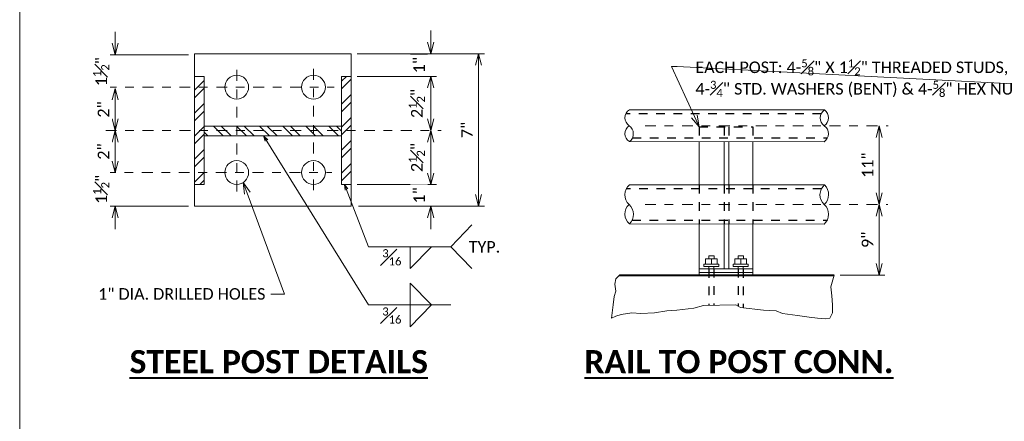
# Model space of a CAD drawing. Extents: x -474 to 31698, y -460527 to 225.
# Tile 2 of 16: x -17.77 to -6.43, y -1.74 to 2.89. Entities that reach past the tile are written whole.
import ezdxf
from ezdxf import colors
from ezdxf.entities.mleader import LeaderData, LeaderLine
from ezdxf.math import Vec2, Vec3

# ---------------------------------------------------------------- set-up
doc = ezdxf.new("R2010")
doc.units = 0
doc.header["$MEASUREMENT"] = 0
doc.linetypes.add('Wisdot2', pattern=[0.125, 0.0625, -0.0625])
doc.linetypes.add('Wisdot4', pattern=[0.28125, 0.125, -0.0625, 0.03125, -0.0625])
for name, color, linetype, lineweight in [('B_ANNO_DIM', 7, 'Continuous', 18), ('B_ANNO_TEXT_TITLE', 7, 'Continuous', 40), ('B_CNTR', 1, 'Wisdot4', 18), ('B_CONC_PPT', 12, 'Continuous', 40), ('B_DETAIL', 7, 'Continuous', 18), ('B_DETAIL_HIDDEN', 7, 'Wisdot2', 25), ('B_STEEL', 92, 'Continuous', 18), ('B_STEEL_BOLT', 3, 'Continuous', 18)]:
    doc.layers.add(name, color=color, linetype=linetype, lineweight=lineweight)
doc.layers.add('B_ANNO_NOPLOT', color=47, linetype='Continuous', lineweight=18, plot=False)
doc.styles.add('Annotative', font='calibri.ttf', dxfattribs={"height": 0.0625})
doc.styles.get("Standard").update_dxf_attribs({"font": 'calibri.ttf'})
doc.styles.add('Title', font='calibrib.ttf', dxfattribs={"height": 0.125})
doc.dimstyles.new('Annotative', dxfattribs={"dimscale": 0, "dimtxt": 0.0625, "dimasz": 0.0625, "dimexe": 0.03125, "dimexo": 0.03125, "dimgap": 0.03125, "dimtad": 1, "dimdec": 3, "dimzin": 3, "dimdsep": 46, "dimlunit": 4, "dimtxsty": 'Standard', "dimblk": 'OPEN30', "dimcen": 0.03125, "dimaunit": 1, "dimadec": 0, "dimazin": 3, "dimtfac": 0.75, "dimtdec": 3, "dimtofl": 0, "dimtmove": 0, "dimatfit": 3, "dimldrblk": 'OPEN30', "dimfxl": 1, "dimtfill": 1, "dimfrac": 1, "dimtolj": 1, "dimtzin": 0, "dimarcsym": 0})

# ---------------------------------------------------------------- blocks, each defined once
blk = doc.blocks.new('_Open30')
at = {"color": 0, "linetype": 'ByBlock', "lineweight": -2}
for p, q in [((-1, 0.268), (0, 0)), ((0, 0), (-1, -0.268)), ((0, 0), (-1, 0))]:
    blk.add_line(p, q, dxfattribs=at)
blk = doc.blocks.new('*D74')
at = {"layer": 'B_ANNO_DIM', "color": 0, "lineweight": -2, "transparency": 16777216}
blk.add_line((-16.67, 1.258), (-16.67, 1.477), dxfattribs=at)
at = {"layer": 'Defpoints', "color": 0, "transparency": 16777216}
for p in [(-16.67, 1.61), (-16.67, 1.61), (-16.67, 1.125)]:
    blk.add_point(p, dxfattribs=at)
at = {"layer": 'B_ANNO_DIM', "color": 0, "lineweight": -2, "transparency": 16777216, "xscale": 0.133002, "yscale": 0.133002, "zscale": 0.133002}
for p, rotation in [((-16.67, 1.61), 90), ((-16.67, 1.125), 270)]:
    blk.add_blockref('_Open30', p, dxfattribs=dict(at, rotation=rotation))
at = {"layer": 'B_ANNO_DIM', "color": 0, "transparency": 16777216, "insert": (-16.804, 1.368), "char_height": 0.133, "attachment_point": 5, "rotation": 90, "bg_fill": 3, "box_fill_scale": 1.25, "bg_fill_color": 256, "bg_fill_true_color": 13158600, "bg_fill_transparency": 0}
blk.add_mtext('\\A1;2"', dxfattribs=at)
blk = doc.blocks.new('*D75')
at = {"layer": 'B_ANNO_DIM', "color": 0, "lineweight": -2, "transparency": 16777216}
blk.add_line((-16.67, 1.962), (-16.67, 1.743), dxfattribs=at)
at = {"layer": 'Defpoints', "color": 0, "transparency": 16777216}
for p in [(-16.67, 2.095), (-16.67, 1.61), (-16.67, 1.61)]:
    blk.add_point(p, dxfattribs=at)
at = {"layer": 'B_ANNO_DIM', "color": 0, "lineweight": -2, "transparency": 16777216, "xscale": 0.133002, "yscale": 0.133002, "zscale": 0.133002}
for p, rotation in [((-16.67, 2.095), 90), ((-16.67, 1.61), 270)]:
    blk.add_blockref('_Open30', p, dxfattribs=dict(at, rotation=rotation))
at = {"layer": 'B_ANNO_DIM', "color": 0, "transparency": 16777216, "insert": (-16.804, 1.853), "char_height": 0.133, "attachment_point": 5, "rotation": 90, "bg_fill": 3, "box_fill_scale": 1.25, "bg_fill_color": 256, "bg_fill_true_color": 13158600, "bg_fill_transparency": 0}
blk.add_mtext('\\A1;2"', dxfattribs=at)
blk = doc.blocks.new('*D76')
at = {"layer": 'B_ANNO_DIM', "color": 0, "lineweight": -2, "transparency": 16777216}
for p, q in [((-16.67, 2.615), (-16.67, 2.748)), ((-15.823, 2.482), (-16.737, 2.482)), ((-16.67, 1.962), (-16.67, 1.829))]:
    blk.add_line(p, q, dxfattribs=at)
at = {"layer": 'Defpoints', "color": 0, "transparency": 16777216}
blk.add_point((-15.756, 2.482), dxfattribs=at)
at = {"layer": 'B_ANNO_DIM', "color": 0, "lineweight": -2, "transparency": 16777216, "xscale": 0.133002, "yscale": 0.133002, "zscale": 0.133002}
for p, rotation in [((-16.67, 2.482), 270), ((-16.67, 2.095), 90)]:
    blk.add_blockref('_Open30', p, dxfattribs=dict(at, rotation=rotation))
at = {"layer": 'B_ANNO_DIM', "color": 0, "transparency": 16777216, "insert": (-16.83, 2.289), "char_height": 0.133, "attachment_point": 5, "rotation": 90, "bg_fill": 3, "box_fill_scale": 1.25, "bg_fill_color": 256, "bg_fill_true_color": 13158600, "bg_fill_transparency": 0}
blk.add_mtext('\\A1;1{\\H0.7x;\\S1#2;}"', dxfattribs=at)
at = {"layer": 'Defpoints', "color": 0, "transparency": 16777216}
blk.add_point((-16.67, 2.095), dxfattribs=at)
blk.add_point((-16.67, 2.095), dxfattribs=at)
blk = doc.blocks.new('*D77')
at = {"layer": 'B_ANNO_DIM', "color": 0, "lineweight": -2, "transparency": 16777216}
for p, q in [((-13.884, 2.233), (-12.969, 2.233)), ((-13.036, 2.1), (-13.036, 1.743))]:
    blk.add_line(p, q, dxfattribs=at)
at = {"layer": 'Defpoints', "color": 0, "transparency": 16777216}
blk.add_point((-13.95, 2.233), dxfattribs=at)
at = {"layer": 'B_ANNO_DIM', "color": 0, "lineweight": -2, "transparency": 16777216, "xscale": 0.133002, "yscale": 0.133002, "zscale": 0.133002}
for p, rotation in [((-13.036, 2.233), 90), ((-13.036, 1.61), 270)]:
    blk.add_blockref('_Open30', p, dxfattribs=dict(at, rotation=rotation))
at = {"layer": 'B_ANNO_DIM', "color": 0, "transparency": 16777216, "insert": (-13.196, 1.922), "char_height": 0.133, "attachment_point": 5, "rotation": 90, "bg_fill": 3, "box_fill_scale": 1.25, "bg_fill_color": 256, "bg_fill_true_color": 13158600, "bg_fill_transparency": 0}
blk.add_mtext('\\A1;2{\\H0.7x;\\S1#2;}"', dxfattribs=at)
at = {"layer": 'Defpoints', "color": 0, "transparency": 16777216}
blk.add_point((-13.036, 1.61), dxfattribs=at)
blk.add_point((-13.036, 1.61), dxfattribs=at)
blk = doc.blocks.new('*D78')
at = {"layer": 'B_ANNO_DIM', "color": 0, "lineweight": -2, "transparency": 16777216}
for p, q in [((-13.036, 2.628), (-13.036, 2.761)), ((-13.036, 2.1), (-13.036, 1.967))]:
    blk.add_line(p, q, dxfattribs=at)
at = {"layer": 'B_ANNO_DIM', "color": 0, "lineweight": -2, "transparency": 16777216, "xscale": 0.133002, "yscale": 0.133002, "zscale": 0.133002}
for p, rotation in [((-13.036, 2.495), 270), ((-13.036, 2.233), 90)]:
    blk.add_blockref('_Open30', p, dxfattribs=dict(at, rotation=rotation))
at = {"layer": 'B_ANNO_DIM', "color": 0, "transparency": 16777216, "insert": (-13.169, 2.364), "char_height": 0.133, "attachment_point": 5, "rotation": 90, "bg_fill": 3, "box_fill_scale": 1.25, "bg_fill_color": 256, "bg_fill_true_color": 13158600, "bg_fill_transparency": 0}
blk.add_mtext('\\A1;1"', dxfattribs=at)
at = {"layer": 'Defpoints', "color": 0, "transparency": 16777216}
for p in [(-13.036, 2.495), (-13.036, 2.233), (-13.036, 2.233)]:
    blk.add_point(p, dxfattribs=at)
blk = doc.blocks.new('*D79')
at = {"layer": 'B_ANNO_DIM', "color": 0, "lineweight": -2, "transparency": 16777216}
for p, q in [((-16.67, 1.258), (-16.67, 1.391)), ((-15.823, 0.738), (-16.737, 0.738)), ((-16.67, 0.605), (-16.67, 0.472))]:
    blk.add_line(p, q, dxfattribs=at)
at = {"layer": 'Defpoints', "color": 0, "transparency": 16777216}
blk.add_point((-15.756, 0.738), dxfattribs=at)
at = {"layer": 'B_ANNO_DIM', "color": 0, "lineweight": -2, "transparency": 16777216, "xscale": 0.133002, "yscale": 0.133002, "zscale": 0.133002}
for p, rotation in [((-16.67, 1.125), 270), ((-16.67, 0.738), 90)]:
    blk.add_blockref('_Open30', p, dxfattribs=dict(at, rotation=rotation))
at = {"layer": 'B_ANNO_DIM', "color": 0, "transparency": 16777216, "insert": (-16.83, 0.932), "char_height": 0.133, "attachment_point": 5, "rotation": 90, "bg_fill": 3, "box_fill_scale": 1.25, "bg_fill_color": 256, "bg_fill_true_color": 13158600, "bg_fill_transparency": 0}
blk.add_mtext('\\A1;1{\\H0.7x;\\S1#2;}"', dxfattribs=at)
at = {"layer": 'Defpoints', "color": 0, "transparency": 16777216}
blk.add_point((-16.67, 1.125), dxfattribs=at)
blk.add_point((-16.67, 1.125), dxfattribs=at)
blk = doc.blocks.new('*D80')
at = {"layer": 'B_ANNO_DIM', "color": 0, "lineweight": -2, "transparency": 16777216}
for p, q in [((-13.036, 1.12), (-13.036, 1.477)), ((-13.884, 0.987), (-12.969, 0.987))]:
    blk.add_line(p, q, dxfattribs=at)
at = {"layer": 'Defpoints', "color": 0, "transparency": 16777216}
blk.add_point((-13.95, 0.987), dxfattribs=at)
at = {"layer": 'B_ANNO_DIM', "color": 0, "lineweight": -2, "transparency": 16777216, "xscale": 0.133002, "yscale": 0.133002, "zscale": 0.133002}
for p, rotation in [((-13.036, 1.61), 90), ((-13.036, 0.987), 270)]:
    blk.add_blockref('_Open30', p, dxfattribs=dict(at, rotation=rotation))
at = {"layer": 'B_ANNO_DIM', "color": 0, "transparency": 16777216, "insert": (-13.196, 1.299), "char_height": 0.133, "attachment_point": 5, "rotation": 90, "bg_fill": 3, "box_fill_scale": 1.25, "bg_fill_color": 256, "bg_fill_true_color": 13158600, "bg_fill_transparency": 0}
blk.add_mtext('\\A1;2{\\H0.7x;\\S1#2;}"', dxfattribs=at)
at = {"layer": 'Defpoints', "color": 0, "transparency": 16777216}
blk.add_point((-13.036, 1.61), dxfattribs=at)
blk.add_point((-13.036, 1.61), dxfattribs=at)
blk = doc.blocks.new('*D81')
at = {"layer": 'B_ANNO_DIM', "color": 0, "lineweight": -2, "transparency": 16777216}
for p, q in [((-13.036, 1.12), (-13.036, 1.253)), ((-13.036, 0.605), (-13.036, 0.472))]:
    blk.add_line(p, q, dxfattribs=at)
at = {"layer": 'B_ANNO_DIM', "color": 0, "lineweight": -2, "transparency": 16777216, "xscale": 0.133002, "yscale": 0.133002, "zscale": 0.133002}
for p, rotation in [((-13.036, 0.987), 270), ((-13.036, 0.738), 90)]:
    blk.add_blockref('_Open30', p, dxfattribs=dict(at, rotation=rotation))
at = {"layer": 'B_ANNO_DIM', "color": 0, "transparency": 16777216, "insert": (-13.169, 0.863), "char_height": 0.133, "attachment_point": 5, "rotation": 90, "bg_fill": 3, "box_fill_scale": 1.25, "bg_fill_color": 256, "bg_fill_true_color": 13158600, "bg_fill_transparency": 0}
blk.add_mtext('\\A1;1"', dxfattribs=at)
at = {"layer": 'Defpoints', "color": 0, "transparency": 16777216}
for p in [(-13.036, 0.987), (-13.036, 0.987), (-13.036, 0.738)]:
    blk.add_point(p, dxfattribs=at)
blk = doc.blocks.new('*D82')
at = {"layer": 'B_ANNO_DIM', "color": 0, "lineweight": -2, "transparency": 16777216}
for p, q in [((-13.884, 2.495), (-12.418, 2.495)), ((-12.485, 2.362), (-12.485, 0.871)), ((-13.866, 0.738), (-12.418, 0.738))]:
    blk.add_line(p, q, dxfattribs=at)
at = {"layer": 'Defpoints', "color": 0, "transparency": 16777216}
for p in [(-13.95, 2.495), (-13.932, 0.738), (-12.485, 0.738)]:
    blk.add_point(p, dxfattribs=at)
at = {"layer": 'B_ANNO_DIM', "color": 0, "lineweight": -2, "transparency": 16777216, "xscale": 0.133002, "yscale": 0.133002, "zscale": 0.133002}
for p, rotation in [((-12.485, 2.495), 90), ((-12.485, 0.738), 270)]:
    blk.add_blockref('_Open30', p, dxfattribs=dict(at, rotation=rotation))
at = {"layer": 'B_ANNO_DIM', "color": 0, "transparency": 16777216, "insert": (-12.618, 1.617), "char_height": 0.133, "attachment_point": 5, "rotation": 90, "bg_fill": 3, "box_fill_scale": 1.25, "bg_fill_color": 256, "bg_fill_true_color": 13158600, "bg_fill_transparency": 0}
blk.add_mtext('\\A1;7"', dxfattribs=at)
blk = doc.blocks.new('*D237')
at = {"layer": 'B_ANNO_DIM', "color": 0, "lineweight": -2, "transparency": 16777216}
for p, q in [((9.897, 10.776), (9.897, 11.325)), ((9.447, 10.643), (9.963, 10.643))]:
    blk.add_line(p, q, dxfattribs=at)
at = {"layer": 'Defpoints', "color": 0, "transparency": 16777216}
for p in [(9.897, 11.458), (9.897, 11.458), (9.38, 10.643)]:
    blk.add_point(p, dxfattribs=at)
at = {"layer": 'B_ANNO_DIM', "color": 0, "lineweight": -2, "transparency": 16777216, "xscale": 0.133002, "yscale": 0.133002, "zscale": 0.133002}
for p, rotation in [((9.897, 11.458), 90), ((9.897, 10.643), 270)]:
    blk.add_blockref('_Open30', p, dxfattribs=dict(at, rotation=rotation))
at = {"layer": 'B_ANNO_DIM', "color": 0, "transparency": 16777216, "insert": (9.762, 11.051), "char_height": 0.133, "attachment_point": 5, "rotation": 90, "bg_fill": 3, "box_fill_scale": 1.25, "bg_fill_color": 256, "bg_fill_true_color": 13158600, "bg_fill_transparency": 0}
blk.add_mtext('\\A1;9"', dxfattribs=at)
blk = doc.blocks.new('*D83')
at = {"layer": 'B_ANNO_DIM', "color": 0, "lineweight": -2, "transparency": 16777216}
blk.add_line((-7.872, 0.89), (-7.872, 1.531), dxfattribs=at)
at = {"layer": 'Defpoints', "color": 0, "transparency": 16777216}
for p in [(-7.872, 1.664), (-7.872, 1.664), (-7.872, 0.757)]:
    blk.add_point(p, dxfattribs=at)
at = {"layer": 'B_ANNO_DIM', "color": 0, "lineweight": -2, "transparency": 16777216, "xscale": 0.133002, "yscale": 0.133002, "zscale": 0.133002}
for p, rotation in [((-7.872, 1.664), 90), ((-7.872, 0.757), 270)]:
    blk.add_blockref('_Open30', p, dxfattribs=dict(at, rotation=rotation))
at = {"layer": 'B_ANNO_DIM', "color": 0, "transparency": 16777216, "insert": (-8.005, 1.211), "char_height": 0.133, "attachment_point": 5, "rotation": 90, "bg_fill": 3, "box_fill_scale": 1.25, "bg_fill_color": 256, "bg_fill_true_color": 13158600, "bg_fill_transparency": 0}
blk.add_mtext('\\A1;11"', dxfattribs=at)
blk = doc.blocks.new('*U212')
at = {"layer": 'B_ANNO_NOPLOT', "flags": 128}
blk.add_lwpolyline([(0, 0), (0, 22.3443), (28.722, 22.3443), (28.722, 21.1788), (33.5165, 21.1788), (33.5165, 3.591), (28.0697, 3.591), (28.0697, 0)], close=True, dxfattribs=at)
blk = doc.blocks.new('INS_RAILISTL_BASE')
at = {"layer": 'B_STEEL'}
h = blk.add_hatch(dxfattribs=at)
h.set_pattern_fill('ANSI32', color=256, scale=0.5)
h.set_pattern_definition([(45, (16.76275, 10.46222), (-0.1325825, 0.1325825), []), (45, (16.85114, 10.46222), (-0.1325825, 0.1325825), [])])
h.paths.add_polyline_path([(2.1244, 12.9341), (2.0124, 12.9341), (2.0124, 12.8101), (2.1244, 12.8101)])
h.paths.add_polyline_path([(2.1244, 12.8101), (2.0124, 12.8101), (2.0124, 12.3111), (2.1244, 12.3111)])
h.paths.add_polyline_path([(2.1244, 12.3111), (2.0124, 12.3111), (2.0124, 11.8261), (2.1244, 11.8261)])
h.paths.add_polyline_path([(2.1244, 11.8261), (2.0124, 11.8261), (2.0124, 11.6891), (2.1244, 11.6891)])
h.paths.add_polyline_path([(3.8184, 12.9341), (3.7064, 12.9341), (3.7064, 12.3111), (3.8184, 12.3111)])
h.paths.add_polyline_path([(3.8184, 12.3111), (3.7064, 12.3111), (3.7064, 11.6891), (3.8184, 11.6891)])
h = blk.add_hatch(dxfattribs=at)
h.set_pattern_fill('ANSI32', color=256, scale=0.5, angle=90)
h.set_pattern_definition([(135, (16.76275, 10.46222), (-0.1325825, -0.1325825), []), (135, (16.76275, 10.5506), (-0.1325825, -0.1325825), [])])
h.paths.add_polyline_path([(3.7064, 12.3611), (3.3824, 12.3611), (3.3824, 12.3111), (3.7064, 12.3111)])
h.paths.add_polyline_path([(3.7064, 12.3111), (3.3824, 12.3111), (3.3824, 12.2491), (3.7064, 12.2491)])
h.paths.add_polyline_path([(3.3824, 12.3111), (2.4984, 12.3111), (2.4984, 12.2491), (3.3824, 12.2491)])
h.paths.add_polyline_path([(3.3824, 12.3611), (2.4984, 12.3611), (2.4984, 12.3111), (3.3824, 12.3111)])
h.paths.add_polyline_path([(2.4984, 12.3611), (2.1244, 12.3611), (2.1244, 12.3111), (2.4984, 12.3111)])
h.paths.add_polyline_path([(2.4984, 12.3111), (2.1244, 12.3111), (2.1244, 12.2491), (2.4984, 12.2491)])
at = {"layer": 'B_ANNO_DIM'}
for p, q in [((4.9635, 10.9711), (5.208, 11.2225)), ((4.742, 10.9711), (4.4975, 10.7198)), ((4.4975, 10.7198), (4.4975, 10.9711)), ((4.9635, 10.9711), (5.208, 10.7198)), ((4.742, 10.3003), (4.4975, 10.5517)), ((4.4975, 10.0489), (4.4975, 10.55)), ((4.742, 10.3003), (4.4975, 10.0489))]:
    blk.add_line(p, q, dxfattribs=at)
at = {"layer": 'B_CNTR'}
for p, q in [((2.4984, 13.0091), (2.4984, 11.6011)), ((3.3824, 13.0211), (3.3824, 11.5761)), ((0.989, 12.8101), (3.6194, 12.8101)), ((7.2014, 12.3651), (10.0014, 12.3651)), ((0.9904, 12.3111), (4.8524, 12.3111)), ((0.9816, 11.8261), (3.5944, 11.8261)), ((7.2014, 11.4581), (9.9982, 11.4581))]:
    blk.add_line(p, q, dxfattribs=at)
at = {"layer": 'B_CONC_PPT'}
blk.add_line((6.9062, 10.6431), (9.3802, 10.6431), dxfattribs=at)
at = {"layer": 'B_DETAIL', "flags": 128}
blk.add_lwpolyline([(9.3802, 10.6431), (9.3392, 10.5091), (9.3502, 10.4061), (9.3602, 10.3031), (9.3602, 10.2101), (9.3292, 10.1481), (9.2772, 10.1381), (9.1852, 10.1481), (9.0922, 10.1581), (8.9582, 10.1791), (8.7822, 10.2001), (8.7102, 10.2311), (8.5662, 10.2411), (8.2982, 10.2721), (8.2462, 10.3031), (7.8752, 10.2921), (7.7622, 10.2621), (7.5662, 10.2411), (7.4522, 10.2311), (7.3082, 10.2101), (7.1532, 10.2001), (7.0502, 10.2101), (6.9262, 10.1891), (6.8652, 10.1691), (6.8132, 10.1481), (6.8342, 10.3031), (6.8442, 10.3961), (6.8652, 10.4571), (6.8542, 10.5401), (6.8652, 10.6021), (6.9062, 10.6431)], dxfattribs=at)
at = {"layer": 'B_DETAIL_HIDDEN', "ltscale": 0.5}
for p, q in [((9.2281, 12.5046), (6.9805, 12.5046)), ((7.8242, 12.3514), (8.4422, 12.3514)), ((7.8242, 12.3514), (7.8242, 12.1821)), ((8.1122, 12.3514), (8.1122, 12.182)), ((8.1642, 12.3514), (8.1642, 12.182)), ((8.4422, 12.3514), (8.4422, 12.182)), ((7.0556, 12.2256), (9.3017, 12.2256)), ((7.8242, 11.6839), (7.8242, 11.2329)), ((8.1122, 11.6839), (8.1122, 11.2328)), ((8.1642, 11.6839), (8.1642, 11.2328)), ((8.4422, 11.6838), (8.4422, 11.2328)), ((9.233, 11.6398), (6.9852, 11.6398)), ((7.0522, 11.2764), (9.2969, 11.2764)), ((7.9345, 10.7142), (7.9345, 10.2938)), ((7.994, 10.7159), (7.994, 10.2956)), ((8.2723, 10.7159), (8.2723, 10.2875)), ((8.3319, 10.7142), (8.3319, 10.2682))]:
    blk.add_line(p, q, dxfattribs=at)
at = {"layer": 'B_STEEL'}
for p, q in [((3.8184, 13.1961), (2.0124, 13.1961)), ((2.0124, 13.1961), (2.0124, 11.4391)), ((3.8184, 11.4391), (3.8184, 13.1961)), ((2.1244, 12.9341), (2.0124, 12.9341)), ((2.1244, 12.9341), (2.1244, 11.6891)), ((3.8184, 12.9341), (3.7064, 12.9341)), ((3.7064, 12.9341), (3.7064, 11.6891)), ((7.0206, 12.5489), (9.2685, 12.5484)), ((2.1244, 12.3611), (3.7064, 12.3611)), ((3.7064, 12.2491), (2.1244, 12.2491)), ((9.2618, 12.1817), (7.0212, 12.1823)), ((7.8242, 12.1821), (7.8242, 11.6839)), ((8.1122, 12.182), (8.1122, 11.6839)), ((8.1642, 11.6839), (8.1642, 12.182)), ((8.4422, 11.6838), (8.4422, 12.182)), ((2.0124, 11.6891), (2.1244, 11.6891)), ((3.7064, 11.6891), (3.8184, 11.6891)), ((7.0206, 11.6841), (9.2685, 11.6836)), ((2.0124, 11.4391), (3.8184, 11.4391)), ((9.2618, 11.2325), (7.0212, 11.2331)), ((7.8242, 11.2329), (7.8242, 10.6431)), ((8.1122, 11.2328), (8.1122, 10.7151)), ((8.1642, 11.2328), (8.1642, 10.7151)), ((8.4422, 10.6431), (8.4422, 11.2328)), ((7.8242, 10.7151), (8.4422, 10.7151)), ((7.8242, 10.6741), (8.4422, 10.6741))]:
    blk.add_line(p, q, dxfattribs=at)
for centre in [(2.4984, 12.8101), (3.3824, 12.8101), (2.4984, 11.8261), (3.3824, 11.8261)]:
    blk.add_circle(centre, 0.137, dxfattribs=at)
for centre, radius, start, end in [((7.0784, 12.4563), 0.1092, 122.00489, 236.13372), ((9.3254, 12.4556), 0.1089, 121.50771, 236.22656), ((9.1994, 12.4581), 0.1137, 305.151, 52.58326), ((7.0781, 12.2752), 0.1089, 123.77344, 238.49229), ((6.9521, 12.2727), 0.1137, 307.41674, 54.849), ((9.204, 12.2744), 0.1092, 301.93898, 56.13372), ((7.1183, 11.57), 0.1502, 130.57096, 227.91694), ((9.3651, 11.5692), 0.1498, 130.19708, 227.96221), ((9.1588, 11.5725), 0.1561, 312.79423, 45.36505), ((7.1176, 11.3474), 0.1495, 131.99756, 229.84547), ((6.9118, 11.3441), 0.1558, 314.60022, 47.24281), ((9.1644, 11.3466), 0.1499, 310.47965, 47.95263)]:
    blk.add_arc(centre, radius, start, end, dxfattribs=at)
at = {"layer": 'B_STEEL_BOLT'}
for p, q in [((7.8983, 10.8307), (7.8983, 10.7704)), ((8.0301, 10.8307), (7.8983, 10.8307)), ((7.9336, 10.8647), (7.9336, 10.8307)), ((7.9948, 10.8647), (7.9336, 10.8647)), ((7.9642, 10.8307), (7.9642, 10.7704)), ((7.9948, 10.8307), (7.9948, 10.8647)), ((8.0301, 10.7704), (8.0301, 10.8307)), ((8.2362, 10.8307), (8.368, 10.8307)), ((8.2362, 10.7704), (8.2362, 10.8307)), ((8.2715, 10.8647), (8.3327, 10.8647)), ((8.2715, 10.8307), (8.2715, 10.8647)), ((8.3021, 10.8307), (8.3021, 10.7704)), ((8.3327, 10.8647), (8.3327, 10.8307)), ((8.368, 10.8307), (8.368, 10.7704)), ((7.8771, 10.7704), (7.8771, 10.744)), ((8.0514, 10.7704), (7.8771, 10.7704)), ((7.8771, 10.744), (8.0514, 10.744)), ((7.9345, 10.744), (7.9345, 10.7142)), ((7.994, 10.744), (7.994, 10.7159)), ((8.0514, 10.7704), (8.0514, 10.744)), ((8.2149, 10.7704), (8.3893, 10.7704)), ((8.2149, 10.7704), (8.2149, 10.744)), ((8.3893, 10.744), (8.2149, 10.744)), ((8.2723, 10.744), (8.2723, 10.7159)), ((8.3319, 10.744), (8.3319, 10.7142)), ((8.3893, 10.7704), (8.3893, 10.744))]:
    blk.add_line(p, q, dxfattribs=at)
at = {"layer": 'B_ANNO_DIM', "width": 1.828172, "attachment_point": 1, "style": 'Annotative'}
for s, insert, char_height in [('\\A1;TYP.', (5.171, 11.0362), 0.133), ('\\A1;{\\H0.7x;\\S3#16;}', (4.1747, 10.9424), 0.133002), ('\\A1;{\\H0.7x;\\S3#16;}', (4.1747, 10.2716), 0.133002)]:
    blk.add_mtext(s, dxfattribs=dict(at, insert=insert, char_height=char_height))
at = {"layer": 'B_ANNO_DIM', "style": 'Annotative'}
for tag, p in [('DIM1', (23.1924, 21.1839)), ('DIM2', (7.6501, 5.3261))]:
    blk.add_attdef(tag, p, '', height=0.133, dxfattribs=at)
at = {"layer": 'B_ANNO_TEXT_TITLE', "char_height": 0.266004, "width": 5.116899, "attachment_point": 1, "style": 'Title'}
for s, insert in [('{\\LSTEEL POST DETAILS}', (1.2652, 9.7795)), ('{\\LRAIL TO POST CONN.}', (6.5022, 9.7795))]:
    blk.add_mtext(s, dxfattribs=dict(at, insert=insert))
at = {"layer": 'B_ANNO_DIM'}
for points in [[(2.8085, 12.2491), (4.017, 10.3003), (4.9635, 10.3003)], [(3.7392, 11.6891), (4.017, 10.9711), (4.9635, 10.9711)]]:
    blk.add_leader(points, dimstyle='Annotative', override={"dimscale": 0, "dimgap": 0.03125, "dimtad": 0}, dxfattribs=at)
ml = blk.add_multileader_mtext('Standard', dxfattribs=at)
ml.set_content('1" DIA. DRILLED HOLES', color=256)
ml.set_leader_properties()
ml.set_arrow_properties(name='OPEN30')
ml.build(insert=Vec2(0, 0))
ml.multileader.update_dxf_attribs({"text_right_attachment_type": 3, "dogleg_length": 0.0625, "arrow_head_size": 0.133, "scale": 2.128032})
ctx = ml.context
ctx.base_point, ctx.scale, ctx.char_height, ctx.arrow_head_size, ctx.landing_gap_size, ctx.plane_origin = Vec3(0.8366, 10.4261), 2.128032, 0.133002, 0.133, 0.0665, Vec3(3.403, 9.6898)
ctx.right_attachment = 3
notes = []
notes.append((ctx, [(0, (1, 1, 0), (3.0241, 10.4248), (-1, 0), 0.133, [(0, [(2.5744, 11.7121), (3.049, 10.4248), (3.0409, 10.4248)], 0, [])])]))
ctx.mtext.insert, ctx.mtext.width, ctx.mtext.flow_direction = Vec3(0.9031, 10.4936), 2.147848, 5
for ctx, leaders in notes:
    for number, flags, end, landing, length, lines in leaders:
        leader = LeaderData()
        leader.index, (leader.has_last_leader_line, leader.has_dogleg_vector, leader.attachment_direction) = number, flags
        leader.last_leader_point, leader.dogleg_vector, leader.dogleg_length = Vec3(end), Vec3(landing), length
        for number, points, colour, breaks in lines:
            line = LeaderLine()
            line.index, line.vertices, line.color, line.breaks = number, Vec3.list(points), colors.encode_raw_color(colour), breaks
            leader.lines.append(line)
        ctx.leaders.append(leader)
dim = blk.add_linear_dim(base=(4.7325, 12.3111), p1=(3.8184, 12.9341), p2=(4.7325, 12.3111), angle=270, text='2{\\H0.7x;\\S1#2;}"', dimstyle='Annotative', dxfattribs=at)
dim.commit()
dim.dimension.update_dxf_attribs({"geometry": '*D77', "text_midpoint": (4.7325, 12.6226), "dimtype": 128, "insert": (17.7684, 10.7006)})
dim = blk.add_linear_dim(base=(1.0982, 12.3111), p1=(1.0982, 11.8261), p2=(1.0982, 12.3111), angle=90, text='2"', dimstyle='Annotative', dxfattribs=at)
dim.commit()
dim.dimension.update_dxf_attribs({"geometry": '*D74', "text_midpoint": (0.9645, 12.0686), "insert": (17.7684, 10.7006)})
dim = blk.add_linear_dim(base=(9.8968, 11.4581), p1=(9.3802, 10.6431), p2=(9.8968, 11.4581), angle=90, text='9"', dimstyle='Annotative', dxfattribs=at)
dim.commit()
dim.dimension.update_dxf_attribs({"geometry": '*D237', "text_midpoint": (9.7622, 11.0506)})
for base, p1, p2, angle, text, picture, middle in [((4.7325, 12.9341), (4.7325, 13.1961), (4.7325, 12.9341), 270, '1"', '*D78', (4.7325, 13.0651)), ((4.7325, 12.3111), (3.8184, 11.6881), (4.7325, 12.3111), 90, '2{\\H0.7x;\\S1#2;}"', '*D80', (4.7325, 11.9996)), ((1.0982, 11.8261), (2.0124, 11.4391), (1.0982, 11.8261), 90, '1{\\H0.7x;\\S1#2;}"', '*D79', (1.0982, 11.6326))]:
    dim = blk.add_linear_dim(base=base, p1=p1, p2=p2, angle=angle, text=text, dimstyle='Annotative', dxfattribs=at)
    dim.commit()
    dim.dimension.update_dxf_attribs({"geometry": picture, "text_midpoint": middle, "dimtype": 128, "insert": (17.7684, 10.7006)})
for base, p1, p2, angle, text, picture, middle in [((1.0982, 12.3111), (1.0982, 12.7961), (1.0982, 12.3111), 270, '2"', '*D75', (0.9645, 12.5536)), ((9.8968, 12.3651), (9.8968, 11.4581), (9.8968, 12.3651), 90, '11"', '*D83', (9.7637, 11.9116))]:
    dim = blk.add_linear_dim(base=base, p1=p1, p2=p2, angle=angle, text=text, dimstyle='Annotative', dxfattribs=at)
    dim.commit()
    dim.dimension.update_dxf_attribs({"geometry": picture, "text_midpoint": middle, "insert": (17.7684, 10.7006)})
for base, p1, p2, angle, text, picture, middle in [((1.0982, 12.7961), (2.0124, 13.1831), (1.0982, 12.7961), 270, '1{\\H0.7x;\\S1#2;}"', '*D76', (1.0982, 12.9896)), ((4.7325, 11.6881), (4.7325, 11.4391), (4.7325, 11.6881), 90, '1"', '*D81', (4.7325, 11.5636))]:
    dim = blk.add_linear_dim(base=base, p1=p1, p2=p2, angle=angle, text=text, dimstyle='Annotative', dxfattribs=at)
    dim.commit()
    dim.dimension.update_dxf_attribs({"geometry": picture, "text_midpoint": middle, "dimtype": 128, "insert": (17.7684, 10.7006)})
ml = blk.add_multileader_mtext('Standard', dxfattribs=at)
ml.set_content('\\A1;EACH POST: 4-{\\H0.7x;\\S5#8;}" X 1{\\H0.7x;\\S1#2;}" THREADED STUDS, WELDED TO RAIL,\\P4-{\\H0.7x;\\S3#4;}" STD. WASHERS (BENT) & 4-{\\H0.7x;\\S5#8;}" HEX NUTS', color=256)
ml.set_leader_properties()
ml.set_arrow_properties(name='OPEN30')
ml.build(insert=Vec2(0, 0))
ml.multileader.update_dxf_attribs({"text_right_attachment_type": 3, "dogleg_length": 0.0625, "arrow_head_size": 0.133, "scale": 2.128032})
ctx = ml.context
ctx.base_point, ctx.scale, ctx.char_height, ctx.arrow_head_size, ctx.landing_gap_size, ctx.plane_origin = Vec3(7.714, 13.048), 2.128032, 0.133002, 0.133, 0.0665, Vec3(7.138, 12.1554)
ctx.right_attachment = 3
notes = []
notes.append((ctx, [(1, (1, 1, 0), (13.1464, 12.7579), (-1, 0), 0.133, [(0, [(7.8242, 12.3514), (7.504, 13.048), (7.569, 13.048)], 0, []), (1, [(13.5477, 12.7579)], 0, [])])]))
ctx.mtext.insert, ctx.mtext.flow_direction = Vec3(7.7805, 13.1322), 5
for ctx, leaders in notes:
    for number, flags, end, landing, length, lines in leaders:
        leader = LeaderData()
        leader.index, (leader.has_last_leader_line, leader.has_dogleg_vector, leader.attachment_direction) = number, flags
        leader.last_leader_point, leader.dogleg_vector, leader.dogleg_length = Vec3(end), Vec3(landing), length
        for number, points, colour, breaks in lines:
            line = LeaderLine()
            line.index, line.vertices, line.color, line.breaks = number, Vec3.list(points), colors.encode_raw_color(colour), breaks
            leader.lines.append(line)
        ctx.leaders.append(leader)
dim = blk.add_linear_dim(base=(5.2836, 11.4391), p1=(3.8184, 13.1961), p2=(3.8359, 11.4391), angle=90, text='7"', dimstyle='Annotative', dxfattribs=at)
dim.commit()
dim.dimension.update_dxf_attribs({"geometry": '*D82', "text_midpoint": (5.1503, 12.3176), "insert": (17.7684, 10.7006)})
at = {"layer": 'B_ANNO_NOPLOT', "flags": 128}
blk.add_lwpolyline([(0, 0), (0, 22.3443), (28.722, 22.3443), (28.722, 21.1788), (33.5165, 21.1788), (33.5165, 3.591), (28.0697, 3.591), (28.0697, 0)], close=True, dxfattribs=at)
at = {"layer": 'B_ANNO_DIM'}
ml = blk.add_multileader_mtext('Standard', dxfattribs=at)
ml.set_content('{\\C256;BASE PLATE TO\\PBE FLAT & TRUE}', color=256)
ml.set_leader_properties()
ml.set_arrow_properties(name='OPEN30')
ml.build(insert=Vec2(0, 0))
ml.multileader.update_dxf_attribs({"text_right_attachment_type": 3, "dogleg_length": 0.0625, "arrow_head_size": 0.133, "scale": 2.128032})
ctx = ml.context
ctx.base_point, ctx.scale, ctx.char_height, ctx.arrow_head_size, ctx.landing_gap_size, ctx.plane_origin = Vec3(4.6871, 14.5309), 2.128032, 0.133002, 0.133, 0.0665, Vec3(3.7854, 14.9455)
ctx.right_attachment = 3
notes = []
notes.append((ctx, [(0, (1, 1, 0), (4.5541, 14.5309), (1, 0), 0.133, [(0, [(3.7854, 14.9455), (4.4694, 14.5309), (4.511, 14.5309)], 0, [])])]))
ctx.mtext.insert, ctx.mtext.flow_direction = Vec3(4.7536, 14.5984), 5
for ctx, leaders in notes:
    for number, flags, end, landing, length, lines in leaders:
        leader = LeaderData()
        leader.index, (leader.has_last_leader_line, leader.has_dogleg_vector, leader.attachment_direction) = number, flags
        leader.last_leader_point, leader.dogleg_vector, leader.dogleg_length = Vec3(end), Vec3(landing), length
        for number, points, colour, breaks in lines:
            line = LeaderLine()
            line.index, line.vertices, line.color, line.breaks = number, Vec3.list(points), colors.encode_raw_color(colour), breaks
            leader.lines.append(line)
        ctx.leaders.append(leader)

msp = doc.modelspace()

# ---------------------------------------------------------------- block references
at = {"layer": 'B_STEEL'}
msp.add_blockref('INS_RAILISTL_BASE', (-17.768, -10.701), dxfattribs=at)

# ---------------------------------------------------------------- next in the draw order: block references
msp.add_blockref('*U212', (-17.768, -10.701), dxfattribs=at)

doc.saveas('drawing.dxf')
